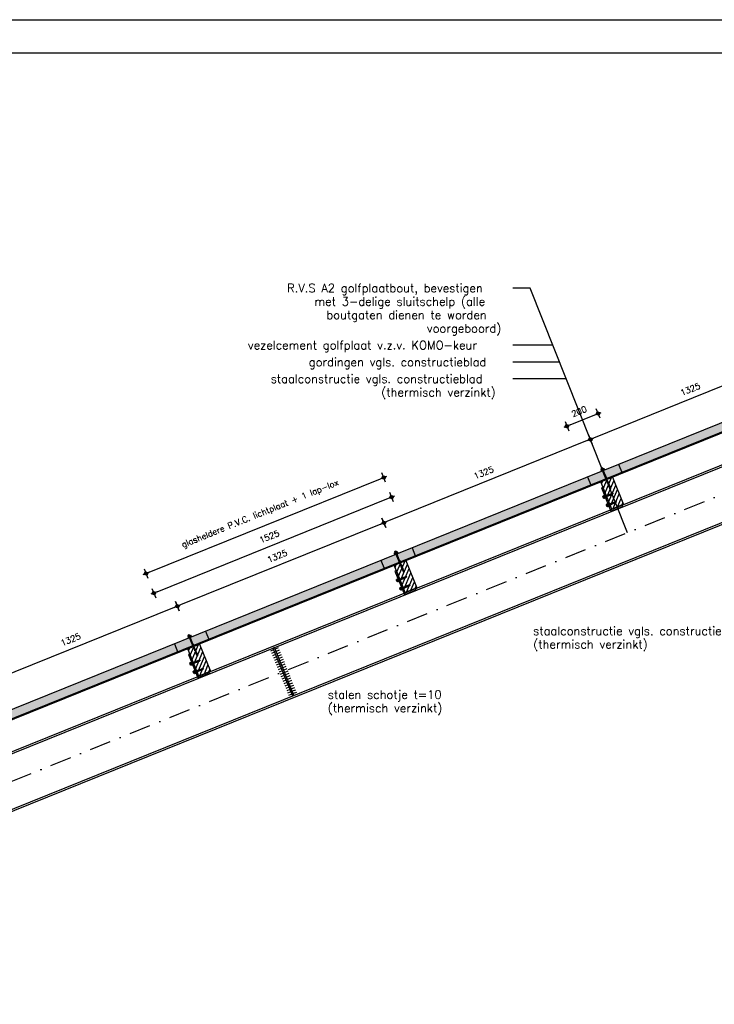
# Model space of a CAD drawing. Extents: x 0 to 38100, y 0 to 35640.
# Tile 19 of 42: x 4342 to 8474, y 29783 to 35640. Entities that reach past the tile are written whole.
import ezdxf

# ---------------------------------------------------------------- set-up
doc = ezdxf.new("R2010")
doc.units = 0
doc.header["$LTSCALE"] = 20
doc.header["$PDMODE"] = 1
doc.header["$PDSIZE"] = -3
doc.linetypes.add('DASHDOT2', pattern=[12.7, 6.35, -3.175, 0, -3.175])
doc.layers.get('0').update_dxf_attribs({"linetype": 'CONTINUOUS'})
doc.layers.get('DEFPOINTS').update_dxf_attribs({"linetype": 'CONTINUOUS'})
for name, color, linetype in [('A--A27--_F123-_SOLID', 7, 'CONTINUOUS'), ('A--A28H-_F-2--', 9, 'CONTINUOUS'), ('A--L$2A-', 7, 'CONTINUOUS'), ('A--L$2A-_F123-', 1, 'CONTINUOUS'), ('A--L27--_F123-', 1, 'CONTINUOUS'), ('A--L28--', 7, 'CONTINUOUS'), ('A--L28--_F-23-', 7, 'CONTINUOUS'), ('A--L28H-_F-23-', 7, 'CONTINUOUS'), ('A--L28S-_F123-', 1, 'CONTINUOUS'), ('A--M$1A-_F123-_MAATV', 7, 'CONTINUOUS'), ('A--T$1A-_F123-_0_18MM', 1, 'CONTINUOUS'), ('A--T$1A-_F123-_0_25MM', 2, 'CONTINUOUS'), ('X--LR---_CP', 7, 'CONTINUOUS')]:
    doc.layers.add(name, color=color, linetype=linetype)
doc.styles.add('0_25', font='ROMANS.shx', dxfattribs={"height": 50})
doc.styles.add('ALFA-0_25', font='ROMANS')
doc.styles.add('MISO', font='ROMANS.shx')
doc.dimstyles.new('DLV18', dxfattribs={"dimscale": 20, "dimtxt": 1.8, "dimasz": 1, "dimexe": 0, "dimexo": 0, "dimgap": 0, "dimtad": 0, "dimdec": 0, "dimrnd": 1, "dimzin": 0, "dimtxsty": 'MISO', "dimblk1": '$DIMDLV', "dimblk2": '$DIMDLV', "dimsah": 1, "dimcen": 0, "dimse1": 1, "dimse2": 1, "dimclrd": 256, "dimclre": 256, "dimclrt": 1, "dimazin": 3, "dimtfac": 1, "dimtdec": 0, "dimtix": 1, "dimtmove": 0, "dimatfit": 3, "dimtvp": 1.5, "dimtolj": 1, "dimtzin": 0})

# ---------------------------------------------------------------- blocks, each defined once
blk = doc.blocks.new('QD28001-')
at = {"layer": 'A--L28--_F-23-', "color": 8, "linetype": 'CONTINUOUS'}
for p, q in [((-3.8, -0.3), (-3.4, 0)), ((-3.4, 0), (3.4, 0)), ((3.4, 0), (3.8, -0.3)), ((-5, -8.1), (-11, -9.7)), ((-11, -10.7), (-11, -9.7)), ((-11, -9.7), (11, -9.7)), ((11, -10.7), (-11, -10.7)), ((-5.5, -7.3), (-4.5, -6.1)), ((-5, -8.1), (-5.5, -7.3)), ((5.5, -7.3), (-5.5, -7.3)), ((5, -8.1), (-5, -8.1)), ((-3.8, -4.8), (-3.8, -0.3)), ((3.8, -4.8), (-3.8, -4.8)), ((3.8, -4.8), (-3.8, -4.8)), ((-2.5, -59), (-2.5, -15.2)), ((-1.9, -4.8), (-1.9, -0.3)), ((1.9, -4.8), (1.9, -0.3)), ((2.5, -59), (2.5, -15.2)), ((3.8, -0.3), (3.8, -4.8)), ((4.5, -6.1), (5.5, -7.3)), ((5, -8.1), (5.5, -7.3)), ((11, -9.7), (5, -8.1)), ((11, -10.7), (11, -9.7)), ((3.3, -89.4), (-3.2, -88)), ((3.3, -91.9), (-3.2, -90.6)), ((3.3, -94.5), (-3.2, -93.1)), ((3.3, -97), (-3.2, -95.7)), ((3.3, -99.6), (-3.2, -98.2)), ((3.3, -102.1), (-3.2, -100.7)), ((3.3, -104.7), (-3.2, -103.3)), ((3.3, -107.2), (-3.2, -105.8)), ((3.3, -109.8), (-3.2, -108.4)), ((3.3, -112.3), (-3.2, -110.9)), ((3.3, -114.9), (-3.2, -113.5)), ((3.3, -117.4), (-3.2, -116)), ((-2.5, -84.4), (-2.5, -67)), ((-2.5, -84.4), (-2.1, -86.8)), ((-2.1, -87.6), (-2.1, -86.8)), ((-2.1, -88.4), (-2.1, -90.2)), ((-2.1, -90.9), (-2.1, -92.7)), ((-2.1, -93.5), (-2.1, -95.3)), ((-2.1, -96), (-2.1, -97.8)), ((-2.1, -98.6), (-2.1, -100.4)), ((-2.1, -101.1), (-2.1, -102.9)), ((-2.1, -103.7), (-2.1, -105.5)), ((-2.1, -106.2), (-2.1, -108)), ((-2.1, -108.8), (-2.1, -110.6)), ((-2.1, -111.3), (-2.1, -113.1)), ((-2.1, -113.9), (-2.1, -115.7)), ((-2.1, -116.4), (-2.1, -118.2)), ((3.3, -86.8), (0.1, -86.2)), ((2.1, -89), (2.1, -87.2)), ((2.1, -89.7), (2.1, -91.6)), ((2.1, -92.3), (2.1, -94.1)), ((2.1, -94.8), (2.1, -96.7)), ((2.1, -97.4), (2.1, -99.2)), ((2.1, -99.9), (2.1, -101.8)), ((2.1, -102.5), (2.1, -104.3)), ((2.1, -105), (2.1, -106.9)), ((2.1, -107.6), (2.1, -109.4)), ((2.1, -110.1), (2.1, -111.9)), ((2.1, -112.7), (2.1, -114.5)), ((2.1, -115.2), (2.1, -117)), ((2.5, -84.4), (2.2, -86.3)), ((2.5, -84.4), (2.5, -67)), ((3.3, -120), (-3.2, -118.6)), ((-2.1, -118.9), (-2.1, -120.8)), ((3.3, -130.1), (-0.2, -129.4)), ((3.3, -127.5), (0.1, -126.9)), ((3.3, -132.6), (0.3, -132)), ((2.1, -117.8), (2.1, -119.6)), ((2.1, -120.3), (2.1, -127)), ((2.1, -120.3), (2.1, -122.1)), ((2.1, -127.9), (2.1, -129.7)), ((2.1, -130.4), (2.1, -132.3))]:
    blk.add_line(p, q, dxfattribs=at)
for points in [[(6.2, -6.1), (-6.2, -6.1), (-6.2, -4.8), (6.2, -4.8)], [(-2.1, -87.6), (3.3, -89.4), (2.1, -89.7), (-3.2, -88)], [(-2.1, -90.2), (3.3, -91.9), (2.1, -92.3), (-3.2, -90.6)], [(-2.1, -92.7), (3.3, -94.5), (2.1, -94.8), (-3.2, -93.1)], [(-2.1, -95.3), (3.3, -97), (2.1, -97.4), (-3.2, -95.7)], [(-2.1, -97.8), (3.3, -99.6), (2.1, -99.9), (-3.2, -98.2)], [(-2.1, -100.4), (3.3, -102.1), (2.1, -102.5), (-3.2, -100.7)], [(-2.1, -102.9), (3.3, -104.7), (2.1, -105), (-3.2, -103.3)], [(-2.1, -105.5), (3.3, -107.2), (2.1, -107.6), (-3.2, -105.8)], [(-2.1, -108), (3.3, -109.8), (2.1, -110.1), (-3.2, -108.4)], [(-2.1, -110.6), (3.3, -112.3), (2.1, -112.7), (-3.2, -110.9)], [(-2.1, -113.1), (3.3, -114.9), (2.1, -115.2), (-3.2, -113.5)], [(-2.1, -115.7), (3.3, -117.4), (2.1, -117.8), (-3.2, -116)], [(2.1, -87.2), (0.1, -86.2), (2.1, -86.3), (3.3, -86.8)], [(-2.1, -118.2), (3.3, -120), (2.1, -120.3), (-3.2, -118.6)], [(2.1, -127.9), (0.1, -126.9), (2.1, -127), (3.3, -127.5)]]:
    blk.add_lwpolyline(points, close=True, dxfattribs=at)
for points in [[(-2.5, -67), (-1.9, -63.3), (-1.9, -59), (-3.7, -59, 0.215905), (-2.5, -67, 0.240288)], [(2.5, -67), (1.9, -63.3), (1.9, -59), (3.7, -59, -0.215905), (2.5, -67, -0.240288)], [(-2.1, -126.5, -0.245375), (-1.3, -126.9, -0.082052), (-0.2, -129.2, -0.040501), (0.3, -131.9, -0.029739), (0.5, -135.6, -0.004166)]]:
    blk.add_lwpolyline(points, format="xyb", dxfattribs=at)
for points in [[(-2.1, -118.9), (-2.1, -128.3), (-3.2, -128.7), (-2.1, -129.1), (-2.1, -130.9), (-3.2, -131.3), (-2.1, -131.6), (-2.1, -134), (0, -136.1), (2.1, -134), (2.1, -133)], [(-0.3, -128.9), (3.3, -130.1), (2.1, -130.4), (-0.1, -129.7)], [(0.3, -131.7), (3.3, -132.6), (2.1, -133), (0.4, -132.4)]]:
    blk.add_lwpolyline(points, dxfattribs=at)
for centre, radius, start, end in [((-2.9, -1.6), 1.57, 52.12053, 127.87947), ((0, -5.8), 5.77, 70.52918, 109.47082), ((2.9, -1.6), 1.57, 52.12053, 127.87947), ((-5.9, -16.8), 6.13, 100.63959, 178.42907), ((0, -65.2), 50, 76.11686, 103.88314), ((5.8, -16.8), 6.13, 1.57098, 79.36096)]:
    blk.add_arc(centre, radius, start, end, dxfattribs=at)
at = {"layer": 'X--LR---_CP', "linetype": 'CONTINUOUS'}
blk.add_point((0, 0), dxfattribs=at)
blk = doc.blocks.new('QD28002-')
at = {"layer": 'A--L28--_F-23-', "color": 8, "linetype": 'CONTINUOUS'}
for p, q in [((-10.2, 0), (-10.2, 3)), ((10.3, 3), (-10.2, 3)), ((10.3, 0), (-10.2, 0)), ((-7.5, 10.5), (7.5, 10.5)), ((-7.5, 3), (-7.5, 10.5)), ((-3.8, 3), (-3.8, 10.5)), ((0, 15), (0, -54.5)), ((3.7, 3), (3.7, 10.5)), ((7.5, 3), (7.5, 10.5)), ((10.3, 0), (10.3, 3)), ((-1.9, 0), (-4.7, -1)), ((4.7, -2.2), (-4.7, -5.5)), ((4.7, -6.7), (-4.7, -10)), ((4.7, -11.2), (-4.7, -14.5)), ((4.7, -15.7), (-4.7, -19)), ((4.7, -20.2), (-4.7, -23.5)), ((4.7, -24.7), (-4.7, -28)), ((4.7, -29.2), (-4.7, -32.5)), ((4.7, -33.7), (-4.7, -37)), ((4.7, -38.2), (-4.7, -41.5)), ((4.7, -42.7), (-4.7, -46)), ((-3.2, 0), (-3.2, -46.3)), ((-3.2, -46.3), (-1.5, -50)), ((1.5, -50), (-1.5, -50)), ((3.2, -46.3), (1.5, -50)), ((3.2, 0), (3.2, -46.3))]:
    blk.add_line(p, q, dxfattribs=at)
for centre, major_axis, ratio, start_param, end_param in [((-5.6, 9), (-1.87, 0), 0.8, -3.141593, 0), ((0, 9), (-3.75, 0), 0.4, 3.141592, 6.283189), ((5.6, 9), (-1.87, 0), 0.8, -3.141593, 0)]:
    blk.add_ellipse(centre, major_axis=major_axis, ratio=ratio, start_param=start_param, end_param=end_param, dxfattribs=at)
at = {"layer": 'X--LR---_CP', "linetype": 'CONTINUOUS'}
blk.add_point((0, 0), dxfattribs=at)
blk = doc.blocks.new('*X7')
at = {"color": 0}
for p, q in [((16538.7, 19791.4), (16608.4, 19861.1)), ((16538.7, 19819.7), (16580.2, 19861.1)), ((16538.7, 19848), (16551.9, 19861.1)), ((16538.7, 19763.1), (16613.7, 19838.1)), ((16538.7, 19734.8), (16613.7, 19809.8)), ((16538.7, 19706.6), (16613.7, 19781.6)), ((16546.6, 19686.1), (16613.7, 19753.3)), ((16574.9, 19686.1), (16613.7, 19725)), ((16603.2, 19686.1), (16613.7, 19696.7))]:
    blk.add_line(p, q, dxfattribs=at)
blk = doc.blocks.new('QD28H46-')
at = {"layer": 'A--L28H-_F-23-', "color": 2}
blk.add_lwpolyline([(0, 0), (0, 175), (75, 175), (75, 0)], close=True, dxfattribs=at)
at = {"layer": 'X--LR---_CP'}
blk.add_point((0, 0), dxfattribs=at)
at = {"layer": 'A--A28H-_F-2--'}
blk.add_blockref('*X7', (-16538.7, -19686.1), dxfattribs=at)
blk = doc.blocks.new('QD20601-')
at = {"layer": 'A--L28--_F-23-', "color": 1, "linetype": 'CONTINUOUS'}
blk.add_lwpolyline([(-9, 141), (-9, -9), (66, -9), (66, 0), (0, 0), (0, 0), (0, 141)], close=True, dxfattribs=at)
at = {"layer": 'X--LR---_CP', "linetype": 'CONTINUOUS'}
blk.add_point((0, 0), dxfattribs=at)
blk = doc.blocks.new('QD28003-')
at = {"layer": 'X--LR---_CP', "linetype": 'CONTINUOUS'}
blk.add_point((0, 0), dxfattribs=at)
at = {"layer": 'A--L28--', "color": 1, "linetype": 'CONTINUOUS'}
for name, p in [('QD28001-', (0, 74.1)), ('QD28H46-', (-37.5, -175)), ('QD20601-', (-37.5, -175))]:
    blk.add_blockref(name, p, dxfattribs=at)
at = {"layer": 'A--L28--', "color": 1, "linetype": 'CONTINUOUS', "rotation": 90}
for p in [(-46.5, -91), (-46.5, -144.3)]:
    blk.add_blockref('QD28002-', p, dxfattribs=at)
blk = doc.blocks.new('$DIMDLV')
at = {"color": 0}
for p, q in [((-1, 0), (1, 0)), ((0, -1.5), (0, 1.5))]:
    blk.add_line(p, q, dxfattribs=at)
blk.add_circle((0, 0), 0.5, dxfattribs=at)
blk = doc.blocks.new('*D86')
at = {"layer": 'A--M$1A-_F123-_MAATV'}
blk.add_line((5261.2, 32143.2), (4069.8, 31661.8), dxfattribs=at)
at = {"layer": 'DEFPOINTS', "color": 0}
for p in [(5376.2, 31911.9), (4051.2, 31654.3), (4147.7, 31415.6)]:
    blk.add_point(p, dxfattribs=at)
at = {"layer": 'A--M$1A-_F123-_MAATV', "xscale": 20, "yscale": 20, "zscale": 20}
for p, rotation in [((5279.8, 32150.7), 22.00000000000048), ((4051.2, 31654.3), 202.0000000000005)]:
    blk.add_blockref('$DIMDLV', p, dxfattribs=dict(at, rotation=rotation))
at = {"layer": 'A--M$1A-_F123-_MAATV', "color": 1, "insert": (4645.3, 31952.6), "char_height": 36, "attachment_point": 5, "rotation": 22, "style": 'MISO'}
blk.add_mtext('\\A1;1325', dxfattribs=at)
blk = doc.blocks.new('*D83')
at = {"layer": 'A--M$1A-_F123-_MAATV'}
blk.add_line((8946.8, 33632.2), (7755.3, 33150.9), dxfattribs=at)
at = {"layer": 'DEFPOINTS', "color": 0}
for p in [(9061.8, 33401), (7736.8, 33143.4), (7833.2, 32904.6)]:
    blk.add_point(p, dxfattribs=at)
at = {"layer": 'A--M$1A-_F123-_MAATV', "xscale": 20, "yscale": 20, "zscale": 20}
for p, rotation in [((8965.3, 33639.7), 22.00000000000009), ((7736.8, 33143.4), 202.0000000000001)]:
    blk.add_blockref('$DIMDLV', p, dxfattribs=dict(at, rotation=rotation))
at = {"layer": 'A--M$1A-_F123-_MAATV', "color": 1, "insert": (8330.8, 33441.6), "char_height": 36, "attachment_point": 5, "rotation": 22, "style": 'MISO'}
blk.add_mtext('\\A1;1325', dxfattribs=at)
blk = doc.blocks.new('*D91')
at = {"layer": 'A--M$1A-_F123-_MAATV'}
blk.add_line((5158.8, 32236.6), (6535.6, 32792.9), dxfattribs=at)
at = {"layer": 'DEFPOINTS', "color": 0}
for p in [(6554.2, 32800.4), (6675.9, 32499.1), (5262, 31927.8)]:
    blk.add_point(p, dxfattribs=at)
at = {"layer": 'A--M$1A-_F123-_MAATV', "xscale": 20, "yscale": 20, "zscale": 20}
for p, rotation in [((6554.2, 32800.4), 22.00000000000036), ((5140.2, 32229.1), 202.0000000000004)]:
    blk.add_blockref('$DIMDLV', p, dxfattribs=dict(at, rotation=rotation))
at = {"layer": 'A--M$1A-_F123-_MAATV', "color": 1, "insert": (5827, 32564.8), "char_height": 36, "attachment_point": 5, "rotation": 22, "style": 'MISO'}
blk.add_mtext('\\A1;1525', dxfattribs=at)
blk = doc.blocks.new('*D85')
at = {"layer": 'A--M$1A-_F123-_MAATV'}
blk.add_line((6489.7, 32639.5), (5298.3, 32158.2), dxfattribs=at)
at = {"layer": 'DEFPOINTS', "color": 0}
for p in [(6604.7, 32408.3), (5279.8, 32150.7), (5376.2, 31911.9)]:
    blk.add_point(p, dxfattribs=at)
at = {"layer": 'A--M$1A-_F123-_MAATV', "xscale": 20, "yscale": 20, "zscale": 20}
for p, rotation in [((6508.3, 32647), 22.0000000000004), ((5279.8, 32150.7), 202.0000000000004)]:
    blk.add_blockref('$DIMDLV', p, dxfattribs=dict(at, rotation=rotation))
at = {"layer": 'A--M$1A-_F123-_MAATV', "color": 1, "insert": (5873.8, 32448.9), "char_height": 36, "attachment_point": 5, "rotation": 22, "style": 'MISO'}
blk.add_mtext('\\A1;1325', dxfattribs=at)
blk = doc.blocks.new('*D84')
at = {"layer": 'A--M$1A-_F123-_MAATV'}
blk.add_line((7718.2, 33135.9), (6526.8, 32654.5), dxfattribs=at)
at = {"layer": 'DEFPOINTS', "color": 0}
for p in [(7833.2, 32904.6), (6508.3, 32647), (6604.7, 32408.3)]:
    blk.add_point(p, dxfattribs=at)
at = {"layer": 'A--M$1A-_F123-_MAATV', "xscale": 20, "yscale": 20, "zscale": 20}
for p, rotation in [((7736.8, 33143.4), 22.00000000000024), ((6508.3, 32647), 202.0000000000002)]:
    blk.add_blockref('$DIMDLV', p, dxfattribs=dict(at, rotation=rotation))
at = {"layer": 'A--M$1A-_F123-_MAATV', "color": 1, "insert": (7102.3, 32945.3), "char_height": 36, "attachment_point": 5, "rotation": 22, "style": 'MISO'}
blk.add_mtext('\\A1;1325', dxfattribs=at)
blk = doc.blocks.new('*D92')
at = {"layer": 'A--M$1A-_F123-_MAATV'}
blk.add_line((7615.8, 33229.3), (7764.1, 33289.3), dxfattribs=at)
at = {"layer": 'DEFPOINTS', "color": 0}
for p in [(7782.7, 33296.7), (7904.4, 32995.4), (7719, 32920.5)]:
    blk.add_point(p, dxfattribs=at)
at = {"layer": 'A--M$1A-_F123-_MAATV', "xscale": 20, "yscale": 20, "zscale": 20}
for p, rotation in [((7782.7, 33296.7), 21.99999999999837), ((7597.2, 33221.8), 201.9999999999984)]:
    blk.add_blockref('$DIMDLV', p, dxfattribs=dict(at, rotation=rotation))
at = {"layer": 'A--M$1A-_F123-_MAATV', "color": 1, "insert": (7669.7, 33309.3), "char_height": 36, "attachment_point": 5, "rotation": 22, "style": 'MISO'}
blk.add_mtext('\\A1;200', dxfattribs=at)
blk = doc.blocks.new('KA-A1-2X')
at = {"layer": 'A--L$2A-_F123-'}
blk.add_lwpolyline([(0, 0), (0, 594), (1261, 594), (1261, 0)], close=True, dxfattribs=at)
at = {"layer": 'A--L$2A-_F123-', "color": 4}
blk.add_lwpolyline([(10, 10), (1251, 10), (1251, 584), (10, 584)], close=True, dxfattribs=at)
blk = doc.blocks.new('*D331')
at = {"layer": 'A--M$1A-_F123-_MAATV'}
blk.add_line((5111.9, 32352.5), (6488.8, 32908.8), dxfattribs=at)
at = {"layer": 'DEFPOINTS', "color": 0}
for p in [(6507.3, 32916.3), (6675.9, 32499.1), (5262, 31927.8)]:
    blk.add_point(p, dxfattribs=at)
at = {"layer": 'A--M$1A-_F123-_MAATV', "xscale": 20, "yscale": 20, "zscale": 20}
for p, rotation in [((6507.3, 32916.3), 22.00000000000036), ((5093.4, 32345), 202.0000000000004)]:
    blk.add_blockref('$DIMDLV', p, dxfattribs=dict(at, rotation=rotation))
at = {"layer": 'A--M$1A-_F123-_MAATV', "color": 1, "insert": (5773.4, 32697.4), "char_height": 36, "attachment_point": 5, "rotation": 22, "style": 'MISO'}
blk.add_mtext('\\A1;glasheldere P.V.C. lichtplaat + 1 lap-lox', dxfattribs=at)

msp = doc.modelspace()

# ---------------------------------------------------------------- linework, layer by layer
at = {"layer": 'A--A27--_F123-_SOLID', "color": 16, "linetype": 'CONTINUOUS'}
for points in [[(8966.6, 33369.6), (8947.5, 33416.8), (6509.6, 32376.8), (6490.5, 32424.1)], [(5281.1, 31880.5), (5262, 31927.8), (1944.1, 30532.3), (1925, 30579.6)]]:
    msp.add_solid(points, dxfattribs=at)
at = {"layer": 'A--A27--_F123-_SOLID', "color": 7, "linetype": 'CONTINUOUS'}
for points in [[(8969, 33363.5), (8966.6, 33369.6), (6512, 32370.8), (6509.6, 32376.8)], [(5283.5, 31874.5), (5281.1, 31880.5), (1946.6, 30526.3), (1944.1, 30532.3)]]:
    msp.add_solid(points, dxfattribs=at)
at = {"layer": 'A--A27--_F123-_SOLID', "color": 11, "linetype": 'CONTINUOUS'}
msp.add_solid([(5283.5, 31874.5), (5262, 31927.8), (6512, 32370.8), (6490.5, 32424.1)], dxfattribs=at)
at = {"layer": 'A--L27--_F123-', "color": 8, "linetype": 'CONTINUOUS'}
for p, q in [((1944.1, 30532.3), (12837.6, 34933.5)), ((1946.6, 30526.3), (12840, 34927.5))]:
    msp.add_line(p, q, dxfattribs=at)
at = {"layer": 'A--L27--_F123-', "color": 1, "linetype": 'CONTINUOUS'}
for p, q in [((1925, 30579.6), (12546.6, 34870.9)), ((7904.4, 32995.4), (7926, 32942.1)), ((7719, 32920.5), (7740.5, 32867.2)), ((6675.9, 32499.1), (6697.4, 32445.7)), ((6490.5, 32424.1), (6512, 32370.8)), ((5447.4, 32002.7), (5468.9, 31949.4)), ((5262, 31927.8), (5283.5, 31874.5))]:
    msp.add_line(p, q, dxfattribs=at)
at = {"layer": 'A--L28S-_F123-', "color": 1}
for p, q in [((2253.4, 30461.5), (12943.5, 34780.6)), ((2264.9, 30453.7), (12931.5, 34763.3)), ((2571.9, 30246.7), (12931.5, 34432.2)), ((2583.4, 30238.9), (12931.5, 34419.8))]:
    msp.add_line(p, q, dxfattribs=at)
at = {"layer": 'A--L28S-_F123-', "color": 8, "linetype": 'DASHDOT2'}
msp.add_line((2407.3, 30345.7), (12931.5, 34597.8), dxfattribs=at)
at = {"layer": 'A--L28S-_F123-', "color": 8}
for p, q in [((5852.6, 31891.2), (5834.1, 31883.6)), ((5858.3, 31877.3), (5839.7, 31869.7)), ((5880.4, 31902.5), (5861.9, 31894.9)), ((5886.1, 31888.6), (5867.5, 31881)), ((5891.7, 31874.7), (5873.2, 31867.1)), ((5863.9, 31863.4), (5845.4, 31855.8)), ((5869.6, 31849.5), (5851, 31841.9)), ((5875.2, 31835.6), (5856.7, 31828.1)), ((5880.9, 31821.7), (5862.3, 31814.2)), ((5886.5, 31807.8), (5868, 31800.3)), ((5897.4, 31860.8), (5878.8, 31853.2)), ((5903, 31846.9), (5884.5, 31839.3)), ((5908.7, 31833), (5890.1, 31825.4)), ((5914.3, 31819.1), (5895.8, 31811.5)), ((5892.2, 31793.9), (5873.6, 31786.4)), ((5897.8, 31780), (5879.3, 31772.5)), ((5903.4, 31766.1), (5884.9, 31758.6)), ((5909.1, 31752.2), (5890.6, 31744.7)), ((5919.9, 31805.2), (5901.4, 31797.7)), ((5925.6, 31791.3), (5907.1, 31783.8)), ((5931.2, 31777.4), (5912.7, 31769.9)), ((5936.9, 31763.5), (5918.4, 31756)), ((5942.5, 31749.6), (5924, 31742.1)), ((5914.7, 31738.3), (5896.2, 31730.8)), ((5920.4, 31724.4), (5901.8, 31716.9)), ((5926, 31710.5), (5907.5, 31703)), ((5931.7, 31696.6), (5913.1, 31689.1)), ((5948.2, 31735.7), (5929.6, 31728.2)), ((5953.8, 31721.8), (5935.3, 31714.3)), ((5959.5, 31707.9), (5940.9, 31700.4)), ((5965.1, 31694), (5946.6, 31686.5)), ((5937.3, 31682.7), (5918.8, 31675.2)), ((5943, 31668.8), (5924.4, 31661.3)), ((5948.6, 31654.9), (5930.1, 31647.4)), ((5954.3, 31641), (5935.7, 31633.5)), ((5970.8, 31680.1), (5952.2, 31672.6)), ((5976.4, 31666.2), (5957.9, 31658.7)), ((5982, 31652.3), (5963.5, 31644.8)), ((5987.7, 31638.4), (5969.2, 31630.9)), ((5959.9, 31627.1), (5941.4, 31619.6))]:
    msp.add_line(p, q, dxfattribs=at)
at = {"layer": 'A--L28S-_F123-', "color": 1}
msp.add_lwpolyline([(5857.7, 31905.3), (5848.4, 31901.5), (5964, 31617.1), (5973.2, 31620.9)], close=True, dxfattribs=at)
at = {"layer": 'A--T$1A-_F123-_0_18MM', "linetype": 'CONTINUOUS'}
for p, q in [((7379.3, 34043.6), (7275.8, 34043.6)), ((7956.9, 32587.9), (7379.3, 34043.6)), ((7514.2, 33703.6), (7275.8, 33703.6)), ((7553.9, 33603.6), (7275.8, 33603.6)), ((7593.6, 33503.6), (7275.8, 33503.6))]:
    msp.add_line(p, q, dxfattribs=at)
for points in [[(7237.1, 32119.1, 0, 13.3, 0), (7254.3, 32083, 0, 0, 0), (7295.8, 31998.1, 0, 0, 0), (7392.6, 31998.1, 0, 0, 0)], [(5968.6, 31619, 0, 13.3, 0), (6007.3, 31619, 0, 0, 0), (6053.6, 31619, 0, 0, 0), (6170.8, 31619, 0, 0, 0)]]:
    msp.add_lwpolyline(points, format="xyseb", dxfattribs=at)

# ---------------------------------------------------------------- block references
at = {"layer": 'A--L$2A-', "xscale": 20, "yscale": 20}
msp.add_blockref('KA-A1-2X', (0, 23760), dxfattribs=at)
at = {"layer": 'A--L28--', "color": 1, "linetype": 'CONTINUOUS', "rotation": 21.99999999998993}
for p in [(7833.2, 32904.6), (6604.7, 32408.3), (5376.2, 31911.9)]:
    msp.add_blockref('QD28003-', p, dxfattribs=at)

# ---------------------------------------------------------------- texts
at = {"layer": 'A--T$1A-_F123-_0_25MM', "style": 'ALFA-0_25'}
for s, p in [('R.V.S A2 golfplaatbout, bevestigen', (5932.9, 34018.6)), ('met 3-delige sluitschelp (alle', (6094.8, 33938.6)), ('boutgaten dienen te worden', (6166.3, 33858.6)), ('voorgeboord)', (6763.9, 33778.6)), ('vezelcement golfplaat v.z.v. KOMO-keur', (5699.6, 33678.6)), ('gordingen vgls. constructieblad', (6061.5, 33578.6)), ('staalconstructie vgls. constructieblad', (5835.3, 33478.6)), ('(thermisch verzinkt)', (6492.5, 33398.6))]:
    msp.add_text(s, height=50, dxfattribs=at).set_placement(p)
at = {"layer": 'A--T$1A-_F123-_0_25MM', "linetype": 'CONTINUOUS', "style": '0_25'}
for s, p in [('staalconstructie vgls. constructieblad', (7396.6, 31979.1)), ('(thermisch verzinkt)', (7396.6, 31899.1)), ('stalen schotje t=10', (6174.8, 31600)), ('(thermisch verzinkt)', (6174.8, 31520))]:
    msp.add_text(s, height=50, dxfattribs=at).set_placement(p)

# ---------------------------------------------------------------- dimensions: what is measured, and where the dimension line sits
at = {"layer": 'A--M$1A-_F123-_MAATV'}
for p1, p2, distance, picture, middle in [((9061.8, 33401), (7833.2, 32904.6), -257.5, '*D83', (8330.8, 33441.6)), ((7719, 32920.5), (7904.4, 32995.4), 325, '*D92', (7669.7, 33309.3)), ((7833.2, 32904.6), (6604.7, 32408.3), -257.5, '*D84', (7102.3, 32945.3)), ((5262, 31927.8), (6675.9, 32499.1), 325, '*D91', (5827, 32564.8)), ((6604.7, 32408.3), (5376.2, 31911.9), -257.5, '*D85', (5873.8, 32448.9)), ((5376.2, 31911.9), (4147.7, 31415.6), -257.5, '*D86', (4645.3, 31952.6))]:
    dim = msp.add_aligned_dim(p1=p1, p2=p2, distance=distance, dimstyle='DLV18', dxfattribs=at)
    dim.commit()
    dim.dimension.update_dxf_attribs({"geometry": picture, "text_midpoint": middle})
dim = msp.add_aligned_dim(p1=(5262, 31927.8), p2=(6675.9, 32499.1), distance=450, text='glasheldere P.V.C. lichtplaat + 1 lap-lox', dimstyle='DLV18', dxfattribs=at)
dim.commit()
dim.dimension.update_dxf_attribs({"geometry": '*D331', "text_midpoint": (5773.4, 32697.4)})

doc.saveas('drawing.dxf')
